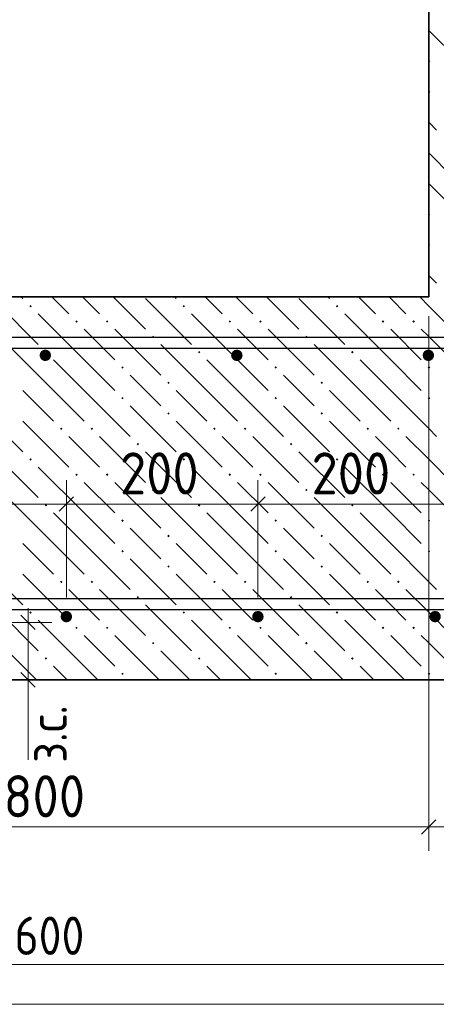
# Model space of a CAD drawing. Header units: millimetres. Extents: x 0 to 59052, y 0 to 35640.
# Tile 15 of 25: x 17329 to 19939, y 12772 to 18944. Entities that reach past the tile are written whole.
import ezdxf

# ---------------------------------------------------------------- set-up
doc = ezdxf.new("R2010")
doc.units = ezdxf.units.MM
for name, color, linetype, lineweight in [('Standard', 7, 'Continuous', 25), ('ЖБ Лента фундамента под плитной частью', 52, 'Continuous', 50), ('ЖБ Плита Фундамента верхний уровень', 7, 'Continuous', 35), ('Размерная выноска', 7, 'Continuous', 13)]:
    doc.layers.add(name, color=color, linetype=linetype, lineweight=lineweight)
doc.layers.add('Обрамление Г-обр.', color=7, linetype='Continuous', lineweight=25, true_color=0x5f1e0f)
doc.styles.add('ISOCPEUR', font='txt')

msp = doc.modelspace()

# ---------------------------------------------------------------- hatches: boundary and pattern name
at = {"layer": 'ЖБ Лента фундамента под плитной частью', "linetype": 'Continuous', "lineweight": 18, "transparency": 33554687}
for points in [[(19892.3, 17730.2), (19893.6, 17731.6), (19901.4, 17723.8), (19893.6, 17716), (19892.3, 17717.3)], [(19892.3, 17538.2), (19893.6, 17539.6), (19901.4, 17531.8), (19893.6, 17524), (19892.3, 17525.3)], [(19892.3, 16770.2), (19893.6, 16771.6), (19901.4, 16763.8), (19893.6, 16756), (19892.3, 16757.3)], [(19892.3, 16578.2), (19893.6, 16579.6), (19901.4, 16571.8), (19893.6, 16564), (19892.3, 16565.3)], [(19892.3, 15810.2), (19893.6, 15811.6), (19901.4, 15803.8), (19893.6, 15796), (19892.3, 15797.3)], [(19892.3, 15618.2), (19893.6, 15619.6), (19901.4, 15611.8), (19893.6, 15604), (19892.3, 15605.3)], [(19892.3, 14850.2), (19893.6, 14851.6), (19901.4, 14843.8), (19893.6, 14836), (19892.3, 14837.3)]]:
    msp.add_hatch(color=7, dxfattribs=at).paths.add_polyline_path(points, flags=16)
at = {"layer": 'ЖБ Плита Фундамента верхний уровень', "linetype": 'Continuous', "lineweight": 18, "transparency": 33554687}
for points in [[(19892.3, 18690.2), (19893.6, 18691.6), (19901.4, 18683.8), (19893.6, 18676), (19892.3, 18677.3)], [(19892.3, 18498.2), (19893.6, 18499.6), (19901.4, 18491.8), (19893.6, 18484), (19892.3, 18485.3)], [(17389.8, 17147.8), (17397.6, 17155.6), (17405.4, 17147.8), (17397.6, 17140)], [(18349.8, 17147.8), (18357.6, 17155.6), (18365.4, 17147.8), (18357.6, 17140)], [(19309.8, 17147.8), (19317.6, 17155.6), (19325.4, 17147.8), (19317.6, 17140)], [(17677.8, 17051.8), (17685.6, 17059.6), (17693.4, 17051.8), (17685.6, 17044)], [(17869.8, 17051.8), (17877.6, 17059.6), (17885.4, 17051.8), (17877.6, 17044)], [(18637.8, 17051.8), (18645.6, 17059.6), (18653.4, 17051.8), (18645.6, 17044)], [(18829.8, 17051.8), (18837.6, 17059.6), (18845.4, 17051.8), (18837.6, 17044)], [(19597.8, 17051.8), (19605.6, 17059.6), (19613.4, 17051.8), (19605.6, 17044)], [(19789.8, 17051.8), (19797.6, 17059.6), (19805.4, 17051.8), (19797.6, 17044)], [(18157.8, 16955.8), (18165.6, 16963.6), (18173.4, 16955.8), (18165.6, 16948)], [(19117.8, 16955.8), (19125.6, 16963.6), (19133.4, 16955.8), (19125.6, 16948)], [(17485.8, 16859.8), (17493.6, 16867.6), (17501.4, 16859.8), (17493.6, 16852)], [(18445.8, 16859.8), (18453.6, 16867.6), (18461.4, 16859.8), (18453.6, 16852)], [(19405.8, 16859.8), (19413.6, 16867.6), (19421.4, 16859.8), (19413.6, 16852)], [(17965.8, 16763.8), (17973.6, 16771.6), (17981.4, 16763.8), (17973.6, 16756)], [(18925.8, 16763.8), (18933.6, 16771.6), (18941.4, 16763.8), (18933.6, 16756)], [(19885.8, 16763.8), (19892.3, 16770.2), (19892.3, 16757.3)], [(18253.8, 16667.8), (18261.6, 16675.6), (18269.4, 16667.8), (18261.6, 16660)], [(19213.8, 16667.8), (19221.6, 16675.6), (19229.4, 16667.8), (19221.6, 16660)], [(17965.8, 16571.8), (17973.6, 16579.6), (17981.4, 16571.8), (17973.6, 16564)], [(18925.8, 16571.8), (18933.6, 16579.6), (18941.4, 16571.8), (18933.6, 16564)], [(19885.8, 16571.8), (19892.3, 16578.2), (19892.3, 16565.3)], [(18253.8, 16475.8), (18261.6, 16483.6), (18269.4, 16475.8), (18261.6, 16468)], [(19213.8, 16475.8), (19221.6, 16483.6), (19229.4, 16475.8), (19221.6, 16468)], [(17581.8, 16379.8), (17589.6, 16387.6), (17597.4, 16379.8), (17589.6, 16372)], [(17773.8, 16379.8), (17781.6, 16387.6), (17789.4, 16379.8), (17781.6, 16372)], [(18541.8, 16379.8), (18549.6, 16387.6), (18557.4, 16379.8), (18549.6, 16372)], [(18733.8, 16379.8), (18741.6, 16387.6), (18749.4, 16379.8), (18741.6, 16372)], [(19501.8, 16379.8), (19509.6, 16387.6), (19517.4, 16379.8), (19509.6, 16372)], [(19693.8, 16379.8), (19701.6, 16387.6), (19709.4, 16379.8), (19701.6, 16372)], [(18061.8, 16283.8), (18069.6, 16291.6), (18077.4, 16283.8), (18069.6, 16276)], [(19021.8, 16283.8), (19029.6, 16291.6), (19037.4, 16283.8), (19029.6, 16276)], [(17389.8, 16187.8), (17397.6, 16195.6), (17405.4, 16187.8), (17397.6, 16180)], [(18349.8, 16187.8), (18357.6, 16195.6), (18365.4, 16187.8), (18357.6, 16180)], [(19309.8, 16187.8), (19317.6, 16195.6), (19325.4, 16187.8), (19317.6, 16180)], [(17677.8, 16091.8), (17685.6, 16099.6), (17693.4, 16091.8), (17685.6, 16084)], [(17869.8, 16091.8), (17877.6, 16099.6), (17885.4, 16091.8), (17877.6, 16084)], [(18637.8, 16091.8), (18645.6, 16099.6), (18653.4, 16091.8), (18645.6, 16084)], [(18829.8, 16091.8), (18837.6, 16099.6), (18845.4, 16091.8), (18837.6, 16084)], [(19597.8, 16091.8), (19605.6, 16099.6), (19613.4, 16091.8), (19605.6, 16084)], [(19789.8, 16091.8), (19797.6, 16099.6), (19805.4, 16091.8), (19797.6, 16084)], [(18157.8, 15995.8), (18165.6, 16003.6), (18173.4, 15995.8), (18165.6, 15988)], [(19117.8, 15995.8), (19125.6, 16003.6), (19133.4, 15995.8), (19125.6, 15988)], [(17485.8, 15899.8), (17493.6, 15907.6), (17501.4, 15899.8), (17493.6, 15892)], [(18445.8, 15899.8), (18453.6, 15907.6), (18461.4, 15899.8), (18453.6, 15892)], [(19405.8, 15899.8), (19413.6, 15907.6), (19421.4, 15899.8), (19413.6, 15892)], [(17965.8, 15803.8), (17973.6, 15811.6), (17981.4, 15803.8), (17973.6, 15796)], [(18925.8, 15803.8), (18933.6, 15811.6), (18941.4, 15803.8), (18933.6, 15796)], [(19885.8, 15803.8), (19892.3, 15810.2), (19892.3, 15797.3)], [(18253.8, 15707.8), (18261.6, 15715.6), (18269.4, 15707.8), (18261.6, 15700)], [(19213.8, 15707.8), (19221.6, 15715.6), (19229.4, 15707.8), (19221.6, 15700)], [(17965.8, 15611.8), (17973.6, 15619.6), (17981.4, 15611.8), (17973.6, 15604)], [(18925.8, 15611.8), (18933.6, 15619.6), (18941.4, 15611.8), (18933.6, 15604)], [(19885.8, 15611.8), (19892.3, 15618.2), (19892.3, 15605.3)], [(18253.8, 15515.8), (18261.6, 15523.6), (18269.4, 15515.8), (18261.6, 15508)], [(19213.8, 15515.8), (19221.6, 15523.6), (19229.4, 15515.8), (19221.6, 15508)], [(17581.8, 15419.8), (17589.6, 15427.6), (17597.4, 15419.8), (17589.6, 15412)], [(17773.8, 15419.8), (17781.6, 15427.6), (17789.4, 15419.8), (17781.6, 15412)], [(18541.8, 15419.8), (18549.6, 15427.6), (18557.4, 15419.8), (18549.6, 15412)], [(18733.8, 15419.8), (18741.6, 15427.6), (18749.4, 15419.8), (18741.6, 15412)], [(19501.8, 15419.8), (19509.6, 15427.6), (19517.4, 15419.8), (19509.6, 15412)], [(19693.8, 15419.8), (19701.6, 15427.6), (19709.4, 15419.8), (19701.6, 15412)], [(18061.8, 15323.8), (18069.6, 15331.6), (18077.4, 15323.8), (18069.6, 15316)], [(19021.8, 15323.8), (19029.6, 15331.6), (19037.4, 15323.8), (19029.6, 15316)], [(17389.8, 15227.8), (17397.6, 15235.6), (17405.4, 15227.8), (17397.6, 15220)], [(18349.8, 15227.8), (18357.6, 15235.6), (18365.4, 15227.8), (18357.6, 15220)], [(19309.8, 15227.8), (19317.6, 15235.6), (19325.4, 15227.8), (19317.6, 15220)], [(17677.8, 15131.8), (17685.6, 15139.6), (17693.4, 15131.8), (17685.6, 15124)], [(17869.8, 15131.8), (17877.6, 15139.6), (17885.4, 15131.8), (17877.6, 15124)], [(18637.8, 15131.8), (18645.6, 15139.6), (18653.4, 15131.8), (18645.6, 15124)], [(18829.8, 15131.8), (18837.6, 15139.6), (18845.4, 15131.8), (18837.6, 15124)], [(19597.8, 15131.8), (19605.6, 15139.6), (19613.4, 15131.8), (19605.6, 15124)], [(19789.8, 15131.8), (19797.6, 15139.6), (19805.4, 15131.8), (19797.6, 15124)], [(18157.8, 15035.8), (18165.6, 15043.6), (18173.4, 15035.8), (18165.6, 15028)], [(19117.8, 15035.8), (19125.6, 15043.6), (19133.4, 15035.8), (19125.6, 15028)], [(17485.8, 14939.8), (17493.6, 14947.6), (17501.4, 14939.8), (17493.6, 14932)], [(18445.8, 14939.8), (18453.6, 14947.6), (18461.4, 14939.8), (18453.6, 14932)], [(19405.8, 14939.8), (19413.6, 14947.6), (19421.4, 14939.8), (19413.6, 14932)], [(17965.8, 14843.8), (17973.6, 14851.6), (17981.4, 14843.8), (17973.6, 14836)], [(18925.8, 14843.8), (18933.6, 14851.6), (18941.4, 14843.8), (18933.6, 14836)], [(19885.8, 14843.8), (19892.3, 14850.2), (19892.3, 14837.3)]]:
    msp.add_hatch(color=7, dxfattribs=at).paths.add_polyline_path(points, flags=16)
at = {"layer": 'Обрамление Г-обр.', "linetype": 'Continuous', "lineweight": 25, "transparency": 33554687}
for points in [[(17525.7, 16840), (17523, 16853.8), (17515.2, 16865.5), (17503.5, 16873.3), (17489.7, 16876), (17475.9, 16873.3), (17464.3, 16865.5), (17456.5, 16853.8), (17453.7, 16840), (17456.5, 16826.2), (17464.3, 16814.6), (17475.9, 16806.8), (17489.7, 16804), (17503.5, 16806.8), (17515.2, 16814.6), (17523, 16826.2)], [(17525.7, 16840), (17523, 16853.8), (17515.2, 16865.5), (17503.5, 16873.3), (17489.7, 16876), (17475.9, 16873.3), (17464.3, 16865.5), (17456.5, 16853.8), (17453.7, 16840), (17456.5, 16826.2), (17464.3, 16814.6), (17475.9, 16806.8), (17489.7, 16804), (17503.5, 16806.8), (17515.2, 16814.6), (17523, 16826.2)], [(18725.7, 16840), (18723, 16853.8), (18715.2, 16865.5), (18703.5, 16873.3), (18689.7, 16876), (18675.9, 16873.3), (18664.3, 16865.5), (18656.5, 16853.8), (18653.7, 16840), (18656.5, 16826.2), (18664.3, 16814.6), (18675.9, 16806.8), (18689.7, 16804), (18703.5, 16806.8), (18715.2, 16814.6), (18723, 16826.2)], [(18725.7, 16840), (18723, 16853.8), (18715.2, 16865.5), (18703.5, 16873.3), (18689.7, 16876), (18675.9, 16873.3), (18664.3, 16865.5), (18656.5, 16853.8), (18653.7, 16840), (18656.5, 16826.2), (18664.3, 16814.6), (18675.9, 16806.8), (18689.7, 16804), (18703.5, 16806.8), (18715.2, 16814.6), (18723, 16826.2)], [(19925.7, 16840), (19923, 16853.8), (19915.2, 16865.5), (19903.5, 16873.3), (19889.7, 16876), (19875.9, 16873.3), (19864.3, 16865.5), (19856.5, 16853.8), (19853.7, 16840), (19856.5, 16826.2), (19864.3, 16814.6), (19875.9, 16806.8), (19889.7, 16804), (19903.5, 16806.8), (19915.2, 16814.6), (19923, 16826.2)], [(19925.7, 16840), (19923, 16853.8), (19915.2, 16865.5), (19903.5, 16873.3), (19889.7, 16876), (19875.9, 16873.3), (19864.3, 16865.5), (19856.5, 16853.8), (19853.7, 16840), (19856.5, 16826.2), (19864.3, 16814.6), (19875.9, 16806.8), (19889.7, 16804), (19903.5, 16806.8), (19915.2, 16814.6), (19923, 16826.2)], [(17657.7, 15202), (17655, 15215.8), (17647.2, 15227.5), (17635.5, 15235.3), (17621.7, 15238), (17607.9, 15235.3), (17596.3, 15227.5), (17588.5, 15215.8), (17585.7, 15202), (17588.5, 15188.3), (17596.3, 15176.6), (17607.9, 15168.8), (17621.7, 15166), (17635.5, 15168.8), (17647.2, 15176.6), (17655, 15188.3)], [(17657.7, 15202), (17655, 15215.8), (17647.2, 15227.5), (17635.5, 15235.3), (17621.7, 15238), (17607.9, 15235.3), (17596.3, 15227.5), (17588.5, 15215.8), (17585.7, 15202), (17588.5, 15188.3), (17596.3, 15176.6), (17607.9, 15168.8), (17621.7, 15166), (17635.5, 15168.8), (17647.2, 15176.6), (17655, 15188.3)], [(18857.7, 15202), (18855, 15215.8), (18847.2, 15227.5), (18835.5, 15235.3), (18821.7, 15238), (18807.9, 15235.3), (18796.3, 15227.5), (18788.5, 15215.8), (18785.7, 15202), (18788.5, 15188.3), (18796.3, 15176.6), (18807.9, 15168.8), (18821.7, 15166), (18835.5, 15168.8), (18847.2, 15176.6), (18855, 15188.3)], [(18857.7, 15202), (18855, 15215.8), (18847.2, 15227.5), (18835.5, 15235.3), (18821.7, 15238), (18807.9, 15235.3), (18796.3, 15227.5), (18788.5, 15215.8), (18785.7, 15202), (18788.5, 15188.3), (18796.3, 15176.6), (18807.9, 15168.8), (18821.7, 15166), (18835.5, 15168.8), (18847.2, 15176.6), (18855, 15188.3)], [(19967.7, 15202), (19965, 15215.8), (19957.2, 15227.5), (19945.5, 15235.3), (19931.7, 15238), (19917.9, 15235.3), (19906.3, 15227.5), (19898.5, 15215.8), (19895.7, 15202), (19898.5, 15188.3), (19906.3, 15176.6), (19917.9, 15168.8), (19931.7, 15166), (19945.5, 15168.8), (19957.2, 15176.6), (19965, 15188.3)], [(19967.7, 15202), (19965, 15215.8), (19957.2, 15227.5), (19945.5, 15235.3), (19931.7, 15238), (19917.9, 15235.3), (19906.3, 15227.5), (19898.5, 15215.8), (19895.7, 15202), (19898.5, 15188.3), (19906.3, 15176.6), (19917.9, 15168.8), (19931.7, 15166), (19945.5, 15168.8), (19957.2, 15176.6), (19965, 15188.3)]]:
    msp.add_hatch(color=7, dxfattribs=at).paths.add_polyline_path(points)

# ---------------------------------------------------------------- linework, layer by layer
at = {"layer": 'Standard', "color": 7, "linetype": 'Continuous', "lineweight": 13, "transparency": 33554687}
for p, q in [((17621.7, 15907.7), (17621.7, 16057.7)), ((18821.7, 15907.7), (18821.7, 16057.7)), ((16421.7, 15907.7), (17621.7, 15907.7)), ((17621.7, 15907.7), (17621.7, 15757.7)), ((17621.7, 15907.7), (17621.7, 15322)), ((17621.7, 15907.7), (18821.7, 15907.7)), ((18821.7, 15907.7), (18821.7, 15757.7)), ((18821.7, 15907.7), (18821.7, 15322)), ((18821.7, 15907.7), (20021.7, 15907.7)), ((17381.5, 15166), (17381.5, 15256)), ((17381.5, 15166), (17231.5, 15166)), ((17381.5, 15166), (17531.5, 15166)), ((17381.5, 15166), (17381.5, 14806)), ((17381.5, 14806), (17231.5, 14806)), ((17381.5, 14806), (17531.5, 14806)), ((17381.5, 14806), (17381.5, 14716)), ((19892.3, 13883.9), (19892.3, 14033.9)), ((15092.3, 13883.9), (19892.3, 13883.9)), ((19892.3, 13883.9), (19892.3, 13733.9)), ((19892.3, 13883.9), (22559, 13883.9)), ((12425.6, 13021.8), (22559, 13021.8))]:
    msp.add_line(p, q, dxfattribs=at)
at = {"layer": 'Standard', "color": 7, "linetype": 'Continuous', "lineweight": 25, "transparency": 33554687}
for p, q in [((17576.7, 15862.7), (17666.7, 15952.7)), ((18776.7, 15862.7), (18866.7, 15952.7)), ((17336.5, 15211), (17426.5, 15121)), ((17336.5, 14851), (17426.5, 14761)), ((19847.3, 13838.9), (19937.3, 13928.9))]:
    msp.add_line(p, q, dxfattribs=at)
at = {"layer": 'Standard', "color": 254, "linetype": 'Continuous', "lineweight": 13, "true_color": 0xc4c4ff, "transparency": 33554687}
msp.add_lwpolyline([(5409.7, 12772), (29337.9, 12772), (29337.9, 24627.4)], dxfattribs=at)
at = {"layer": 'Standard', "color": 7, "linetype": 'Continuous', "lineweight": 13, "transparency": 33554687}
msp.add_lwpolyline([(19892.3, 13883.9), (19892.3, 13907.9), (19892.3, 13907.9), (19892.3, 17086)], dxfattribs=at)
at = {"layer": 'ЖБ Лента фундамента под плитной частью', "color": 7, "linetype": 'Continuous', "lineweight": 35, "transparency": 33554687}
for p, q in [((19892.3, 18406), (19892.3, 17206)), ((19892.3, 14806), (22559, 14806))]:
    msp.add_line(p, q, dxfattribs=at)
at = {"layer": 'ЖБ Лента фундамента под плитной частью', "color": 254, "linetype": 'Continuous', "lineweight": 18, "transparency": 33554687}
for p, q in [((19892.3, 18301.1), (19941.6, 18251.8)), ((19892.3, 18109.1), (20037.6, 17963.8)), ((19892.3, 17917.1), (20133.6, 17675.8)), ((19892.3, 17341.1), (19941.6, 17291.8)), ((19892.3, 17149.1), (20037.6, 17003.8)), ((19892.3, 16957.1), (20133.6, 16715.8)), ((19892.3, 16381.1), (19941.6, 16331.8)), ((19892.3, 16189.1), (20037.6, 16043.8)), ((19892.3, 15997.1), (20133.6, 15755.8)), ((19892.3, 15421.1), (19941.6, 15371.8)), ((19892.3, 15229.1), (20037.6, 15083.8)), ((19892.3, 15037.1), (20123.4, 14806))]:
    msp.add_line(p, q, dxfattribs=at)
at = {"layer": 'ЖБ Плита Фундамента верхний уровень', "color": 7, "linetype": 'Continuous', "lineweight": 35, "transparency": 33554687}
for p, q in [((19892.3, 20806), (19892.3, 18406)), ((19892.3, 17206), (15092.3, 17206)), ((15092.3, 14806), (19892.3, 14806))]:
    msp.add_line(p, q, dxfattribs=at)
at = {"layer": 'ЖБ Плита Фундамента верхний уровень', "color": 254, "linetype": 'Continuous', "lineweight": 18, "transparency": 33554687}
for p, q in [((19892.3, 18877.1), (20133.6, 18635.8)), ((17157.6, 17195.8), (17445.6, 16907.8)), ((17339.4, 17206), (17349.6, 17195.8)), ((17531.4, 17206), (17637.6, 17099.8)), ((17733.6, 17195.8), (17723.4, 17206)), ((17829.6, 17099.8), (17733.6, 17195.8)), ((17915.4, 17206), (18117.6, 17003.8)), ((18117.6, 17195.8), (18405.6, 16907.8)), ((18299.4, 17206), (18309.6, 17195.8)), ((18491.4, 17206), (18597.6, 17099.8)), ((18693.6, 17195.8), (18683.4, 17206)), ((18789.6, 17099.8), (18693.6, 17195.8)), ((18875.4, 17206), (19077.6, 17003.8)), ((19077.6, 17195.8), (19365.6, 16907.8)), ((19259.4, 17206), (19269.6, 17195.8)), ((19451.4, 17206), (19557.6, 17099.8)), ((19653.6, 17195.8), (19643.4, 17206)), ((19749.6, 17099.8), (19653.6, 17195.8)), ((19835.4, 17206), (19892.3, 17149.1)), ((17733.6, 16811.8), (17445.6, 17099.8)), ((18693.6, 16811.8), (18405.6, 17099.8)), ((19653.6, 16811.8), (19365.6, 17099.8)), ((17733.6, 17003.8), (17925.6, 16811.8)), ((17925.6, 17003.8), (18213.6, 16715.8)), ((18693.6, 17003.8), (18885.6, 16811.8)), ((18885.6, 17003.8), (19173.6, 16715.8)), ((19653.6, 17003.8), (19845.6, 16811.8)), ((19845.6, 17003.8), (19892.3, 16957.1)), ((17541.6, 16619.8), (17253.6, 16907.8)), ((18501.6, 16619.8), (18213.6, 16907.8)), ((19461.6, 16619.8), (19173.6, 16907.8)), ((17541.6, 16811.8), (17733.6, 16619.8)), ((17733.6, 16811.8), (17925.6, 16619.8)), ((18501.6, 16811.8), (18693.6, 16619.8)), ((18693.6, 16811.8), (18885.6, 16619.8)), ((19461.6, 16811.8), (19653.6, 16619.8)), ((19653.6, 16811.8), (19845.6, 16619.8)), ((18117.6, 16619.8), (18021.6, 16715.8)), ((19077.6, 16619.8), (18981.6, 16715.8)), ((17349.6, 16619.8), (17541.6, 16427.8)), ((17541.6, 16619.8), (17733.6, 16427.8)), ((17733.6, 16619.8), (18021.6, 16331.8)), ((18213.6, 16523.8), (18117.6, 16619.8)), ((18309.6, 16619.8), (18501.6, 16427.8)), ((18501.6, 16619.8), (18693.6, 16427.8)), ((18693.6, 16619.8), (18981.6, 16331.8)), ((19173.6, 16523.8), (19077.6, 16619.8)), ((19269.6, 16619.8), (19461.6, 16427.8)), ((19461.6, 16619.8), (19653.6, 16427.8)), ((19653.6, 16619.8), (19892.3, 16381.1)), ((17061.6, 16523.8), (17349.6, 16235.8)), ((18021.6, 16523.8), (18309.6, 16235.8)), ((18981.6, 16523.8), (19269.6, 16235.8)), ((17349.6, 16427.8), (17637.6, 16139.8)), ((18309.6, 16427.8), (18597.6, 16139.8)), ((19269.6, 16427.8), (19557.6, 16139.8)), ((17733.6, 16235.8), (17637.6, 16331.8)), ((17829.6, 16331.8), (18117.6, 16043.8)), ((18693.6, 16235.8), (18597.6, 16331.8)), ((18789.6, 16331.8), (19077.6, 16043.8)), ((19653.6, 16235.8), (19557.6, 16331.8)), ((19749.6, 16331.8), (19892.3, 16189.1)), ((17157.6, 16235.8), (17445.6, 15947.8)), ((17829.6, 16139.8), (17733.6, 16235.8)), ((18117.6, 16235.8), (18405.6, 15947.8)), ((18789.6, 16139.8), (18693.6, 16235.8)), ((19077.6, 16235.8), (19365.6, 15947.8)), ((19749.6, 16139.8), (19653.6, 16235.8)), ((17733.6, 15851.8), (17445.6, 16139.8)), ((18693.6, 15851.8), (18405.6, 16139.8)), ((19653.6, 15851.8), (19365.6, 16139.8)), ((17733.6, 16043.8), (17925.6, 15851.8)), ((17925.6, 16043.8), (18213.6, 15755.8)), ((18693.6, 16043.8), (18885.6, 15851.8)), ((18885.6, 16043.8), (19173.6, 15755.8)), ((19653.6, 16043.8), (19845.6, 15851.8)), ((19845.6, 16043.8), (19892.3, 15997.1)), ((17541.6, 15659.8), (17253.6, 15947.8)), ((18501.6, 15659.8), (18213.6, 15947.8)), ((19461.6, 15659.8), (19173.6, 15947.8)), ((17541.6, 15851.8), (17733.6, 15659.8)), ((17733.6, 15851.8), (17925.6, 15659.8)), ((18501.6, 15851.8), (18693.6, 15659.8)), ((18693.6, 15851.8), (18885.6, 15659.8)), ((19461.6, 15851.8), (19653.6, 15659.8)), ((19653.6, 15851.8), (19845.6, 15659.8)), ((18117.6, 15659.8), (18021.6, 15755.8)), ((19077.6, 15659.8), (18981.6, 15755.8)), ((17349.6, 15659.8), (17541.6, 15467.8)), ((17541.6, 15659.8), (17733.6, 15467.8)), ((17733.6, 15659.8), (18021.6, 15371.8)), ((18213.6, 15563.8), (18117.6, 15659.8)), ((18309.6, 15659.8), (18501.6, 15467.8)), ((18501.6, 15659.8), (18693.6, 15467.8)), ((18693.6, 15659.8), (18981.6, 15371.8)), ((19173.6, 15563.8), (19077.6, 15659.8)), ((19269.6, 15659.8), (19461.6, 15467.8)), ((19461.6, 15659.8), (19653.6, 15467.8)), ((19653.6, 15659.8), (19892.3, 15421.1)), ((17061.6, 15563.8), (17349.6, 15275.8)), ((18021.6, 15563.8), (18309.6, 15275.8)), ((18981.6, 15563.8), (19269.6, 15275.8)), ((17349.6, 15467.8), (17637.6, 15179.8)), ((18309.6, 15467.8), (18597.6, 15179.8)), ((19269.6, 15467.8), (19557.6, 15179.8)), ((17733.6, 15275.8), (17637.6, 15371.8)), ((17829.6, 15371.8), (18117.6, 15083.8)), ((18693.6, 15275.8), (18597.6, 15371.8)), ((18789.6, 15371.8), (19077.6, 15083.8)), ((19653.6, 15275.8), (19557.6, 15371.8)), ((19749.6, 15371.8), (19892.3, 15229.1)), ((17157.6, 15275.8), (17445.6, 14987.8)), ((17829.6, 15179.8), (17733.6, 15275.8)), ((18117.6, 15275.8), (18405.6, 14987.8)), ((18789.6, 15179.8), (18693.6, 15275.8)), ((19077.6, 15275.8), (19365.6, 14987.8)), ((19749.6, 15179.8), (19653.6, 15275.8)), ((17733.6, 14891.8), (17445.6, 15179.8)), ((18693.6, 14891.8), (18405.6, 15179.8)), ((19653.6, 14891.8), (19365.6, 15179.8)), ((17733.6, 15083.8), (17925.6, 14891.8)), ((17925.6, 15083.8), (18203.4, 14806)), ((18693.6, 15083.8), (18885.6, 14891.8)), ((18885.6, 15083.8), (19163.4, 14806)), ((19653.6, 15083.8), (19845.6, 14891.8)), ((19845.6, 15083.8), (19892.3, 15037.1)), ((17435.4, 14806), (17253.6, 14987.8)), ((18395.4, 14806), (18213.6, 14987.8)), ((19355.4, 14806), (19173.6, 14987.8)), ((17541.6, 14891.8), (17627.4, 14806)), ((17733.6, 14891.8), (17819.4, 14806)), ((18501.6, 14891.8), (18587.4, 14806)), ((18693.6, 14891.8), (18779.4, 14806)), ((19461.6, 14891.8), (19547.4, 14806)), ((19653.6, 14891.8), (19739.4, 14806))]:
    msp.add_line(p, q, dxfattribs=at)
at = {"layer": 'Обрамление Г-обр.', "color": 38, "linetype": 'Continuous', "lineweight": 25, "true_color": 0x5f1e0f, "transparency": 33554687}
for points in [[(28535.3, 20564.3), (27340.1, 20564.3), (22008, 15244), (12950, 15244), (7625.5, 20568.5), (6434.4, 20568.5), (6434.4, 20640.5), (7655.3, 20640.5), (12979.8, 15316), (21978.2, 15316), (27310.3, 20636.3), (28535.3, 20636.3), (28535.3, 20564.3)], [(28535.3, 20564.3), (27340.1, 20564.3), (22008, 15244), (12950, 15244), (7625.5, 20568.5), (6434.4, 20568.5), (6434.4, 20640.5), (7655.3, 20640.5), (12979.8, 15316), (21978.2, 15316), (27310.3, 20636.3), (28535.3, 20636.3), (28535.3, 20564.3)], [(23141.7, 20554), (20141.7, 20554), (20141.7, 16882), (14837.7, 16882), (14837.7, 20542), (11837.7, 20542), (11837.7, 20614), (14909.7, 20614), (14909.7, 16954), (20069.7, 16954), (20069.7, 20626), (23141.7, 20626), (23141.7, 20554)], [(23141.7, 20554), (20141.7, 20554), (20141.7, 16882), (14837.7, 16882), (14837.7, 20542), (11837.7, 20542), (11837.7, 20614), (14909.7, 20614), (14909.7, 16954), (20069.7, 16954), (20069.7, 20626), (23141.7, 20626), (23141.7, 20554)]]:
    msp.add_lwpolyline(points, dxfattribs=at)
at = {"layer": 'Размерная выноска', "color": 7, "linetype": 'Continuous', "lineweight": 13, "transparency": 33554687}
msp.add_line((17381.5, 14806), (17381.5, 14305.3), dxfattribs=at)

# ---------------------------------------------------------------- texts
at = {"layer": 'Standard', "color": 7, "linetype": 'Continuous', "lineweight": 25, "transparency": 33554687, "char_height": 264, "attachment_point": 7, "style": 'ISOCPEUR'}
for s, insert, width in [('\\W0.91;200', (17957.7, 15967.7), 674.386), ('\\W0.91;200', (19157.7, 15967.7), 674.386), ('\\W0.91;800', (17228.3, 13943.9), 674.377)]:
    msp.add_mtext(s, dxfattribs=dict(at, insert=insert, width=width))
at = {"layer": 'Standard', "color": 7, "linetype": 'Continuous', "lineweight": 18, "transparency": 33554687, "insert": (17624.8, 14285.8), "char_height": 240, "width": 551.93, "attachment_point": 7, "rotation": 90, "style": 'ISOCPEUR'}
msp.add_mtext('\\W0.90;з.с.', dxfattribs=at)
at = {"layer": 'Standard', "color": 7, "linetype": 'Continuous', "lineweight": 18, "transparency": 33554687, "insert": (17192.3, 13081.8), "char_height": 240, "width": 727.532, "attachment_point": 7, "style": 'ISOCPEUR'}
msp.add_mtext('\\W0.87;1600', dxfattribs=at)

doc.saveas('drawing.dxf')
